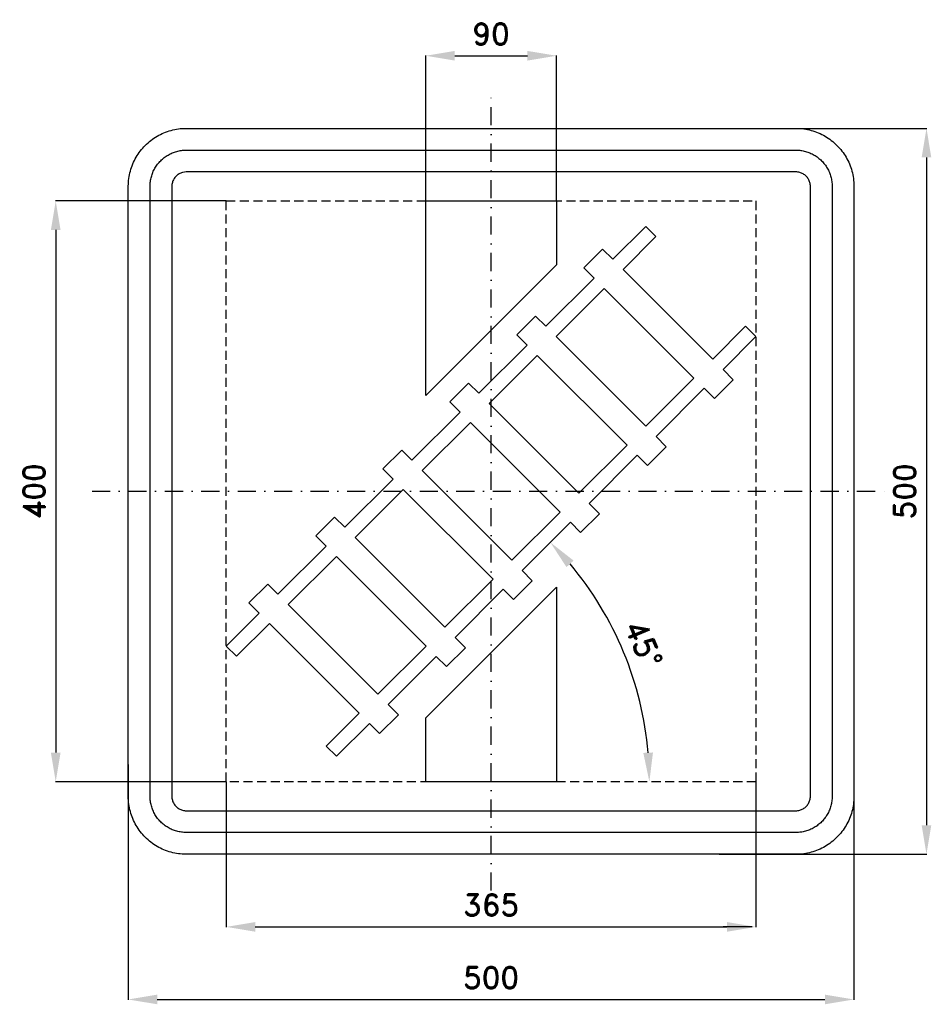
# Model space of a CAD drawing. Header units: millimetres. Extents: x -325 to 303, y -353 to 325.
import ezdxf

# ---------------------------------------------------------------- set-up
doc = ezdxf.new("R2010")
doc.units = ezdxf.units.MM
doc.header["$LTSCALE"] = 5
doc.linetypes.add('ČERCHOVANÁX2', pattern=[2, 1, -0.5, 0, -0.5])
doc.linetypes.add('ČÁRKOVANÁX2', pattern=[1.5, 1, -0.5])
doc.layers.add('Kóty', color=2, linetype='Continuous')
doc.layers.add('Značka', color=7, linetype='Continuous')
doc.styles.get("Standard").update_dxf_attribs({"font": 'romand.shx', "height": 15})
doc.dimstyles.get("Standard").update_dxf_attribs({"dimtxt": 15, "dimasz": 20, "dimexe": 0.18, "dimexo": 0.0625, "dimgap": 7.5, "dimtad": 1, "dimdec": 0, "dimzin": 0, "dimdsep": 46, "dimtxsty": 'Standard', "dimcen": 0.09, "dimadec": 0, "dimazin": 0, "dimtfac": 1, "dimtdec": 0, "dimtofl": 0, "dimtmove": 0, "dimatfit": 3, "dimfxl": 1, "dimtolj": 1, "dimtzin": 0, "dimarcsym": 0})

# ---------------------------------------------------------------- blocks, each defined once
blk = doc.blocks.new('*D0')
at = {"layer": 'Defpoints', "color": 0, "transparency": 16777216}
for p in [(-250, -188.01), (250, -188.01), (250, -350)]:
    blk.add_point(p, dxfattribs=at)
at = {"layer": 'Kóty', "color": 0, "lineweight": -2, "transparency": 16777216}
for p, q in [((-250, -188.08), (-250, -350.18)), ((250, -188.08), (250, -350.18)), ((-230, -350), (230, -350))]:
    blk.add_line(p, q, dxfattribs=at)
at = {"layer": 'Kóty', "color": 0, "transparency": 16777216}
for points in [[(-230, -346.67), (-230, -353.33), (-250, -350)], [(230, -346.67), (230, -353.33), (250, -350)]]:
    blk.add_solid(points, dxfattribs=at)
at = {"layer": 'Kóty', "color": 0, "transparency": 16777216, "insert": (0, -335), "char_height": 15, "attachment_point": 5}
blk.add_mtext('\\A1;500', dxfattribs=at)
blk = doc.blocks.new('*D1')
at = {"layer": 'Defpoints', "color": 0, "transparency": 16777216}
for p in [(177.04, 250), (157.2, -250), (300, -250)]:
    blk.add_point(p, dxfattribs=at)
at = {"layer": 'Kóty', "color": 0, "lineweight": -2, "transparency": 16777216}
for p, q in [((177.1, 250), (300.18, 250)), ((300, 230), (300, -230)), ((157.26, -250), (300.18, -250))]:
    blk.add_line(p, q, dxfattribs=at)
at = {"layer": 'Kóty', "color": 0, "transparency": 16777216}
for points in [[(296.67, 230), (303.33, 230), (300, 250)], [(296.67, -230), (303.33, -230), (300, -250)]]:
    blk.add_solid(points, dxfattribs=at)
at = {"layer": 'Kóty', "color": 0, "transparency": 16777216, "insert": (285, 0), "char_height": 15, "attachment_point": 5, "rotation": 90}
blk.add_mtext('\\A1;500', dxfattribs=at)
blk = doc.blocks.new('*D2')
at = {"layer": 'Defpoints', "color": 0, "transparency": 16777216}
for p in [(-182.5, 200), (-300, -200), (-182.5, -200)]:
    blk.add_point(p, dxfattribs=at)
at = {"layer": 'Kóty', "color": 0, "lineweight": -2, "transparency": 16777216}
for p, q in [((-182.56, 200), (-300.18, 200)), ((-300, 180), (-300, -180)), ((-182.56, -200), (-300.18, -200))]:
    blk.add_line(p, q, dxfattribs=at)
at = {"layer": 'Kóty', "color": 0, "transparency": 16777216}
for points in [[(-303.33, 180), (-296.67, 180), (-300, 200)], [(-303.33, -180), (-296.67, -180), (-300, -200)]]:
    blk.add_solid(points, dxfattribs=at)
at = {"layer": 'Kóty', "color": 0, "transparency": 16777216, "insert": (-315, 0), "char_height": 15, "attachment_point": 5, "rotation": 90}
blk.add_mtext('\\A1;400', dxfattribs=at)
blk = doc.blocks.new('*D3')
at = {"layer": 'Defpoints', "color": 0, "transparency": 16777216}
for p in [(-182.5, -200), (182.5, -200), (182.5, -300)]:
    blk.add_point(p, dxfattribs=at)
at = {"layer": 'Kóty', "color": 0, "lineweight": -2, "transparency": 16777216}
for p, q in [((-182.5, -200.06), (-182.5, -300.18)), ((182.5, -200.06), (182.5, -300.18)), ((-162.5, -300), (162.5, -300))]:
    blk.add_line(p, q, dxfattribs=at)
at = {"layer": 'Kóty', "color": 0, "transparency": 16777216}
for points in [[(-162.5, -296.67), (-162.5, -303.33), (-182.5, -300)], [(162.5, -296.67), (162.5, -303.33), (182.5, -300)]]:
    blk.add_solid(points, dxfattribs=at)
at = {"layer": 'Kóty', "color": 0, "transparency": 16777216, "insert": (0, -285), "char_height": 15, "attachment_point": 5}
blk.add_mtext('\\A1;365', dxfattribs=at)
blk = doc.blocks.new('*D4')
at = {"layer": 'Defpoints', "color": 0, "transparency": 16777216}
for p in [(45, 300), (-45, 200), (45, 200)]:
    blk.add_point(p, dxfattribs=at)
at = {"layer": 'Kóty', "color": 0, "lineweight": -2, "transparency": 16777216}
for p, q in [((-45, 200.06), (-45, 300.18)), ((-25, 300), (25, 300)), ((45, 200.06), (45, 300.18))]:
    blk.add_line(p, q, dxfattribs=at)
at = {"layer": 'Kóty', "color": 0, "transparency": 16777216}
for points in [[(-25, 303.33), (-25, 296.67), (-45, 300)], [(25, 303.33), (25, 296.67), (45, 300)]]:
    blk.add_solid(points, dxfattribs=at)
at = {"layer": 'Kóty', "color": 0, "transparency": 16777216, "insert": (0, 315), "char_height": 15, "attachment_point": 5}
blk.add_mtext('\\A1;90', dxfattribs=at)

msp = doc.modelspace()

# ---------------------------------------------------------------- linework, layer by layer
at = {"layer": 'Kóty'}
for p, q in [((33.36, -42.71), (46.36, -29.59)), ((180, -300), (160, -300))]:
    msp.add_line(p, q, dxfattribs=at)
msp.add_arc((-124.12, -200), 233.18, 4.91577, 40.05014, dxfattribs=at)
for points in [[(51.92, -52.21), (56.83, -47.71), (40.86, -35.21)], [(111.53, -179.88), (104.87, -180.16), (109.06, -200)]]:
    msp.add_solid(points, dxfattribs=at)
at = {"layer": 'Značka', "color": 6, "linetype": 'ČERCHOVANÁX2', "ltscale": 2.5}
for points in [[(0, -275), (0, 275)], [(-275, 0), (275, 0)]]:
    msp.add_lwpolyline(points, dxfattribs=at)
at = {"layer": 'Značka', "color": 5}
for points in [[(-210, -250), (-210.16, -250), (-210.31, -250, -0.032179), (-215.48, -249.64, -0.035442), (-220.56, -248.58, -0.036268), (-225.46, -246.92, -0.034421), (-230.09, -244.59, -0.033722), (-234.4, -241.71, -0.034086), (-238.28, -238.28, -0.034211), (-241.72, -234.4, -0.03423), (-244.59, -230.09, -0.034043), (-246.91, -225.46, -0.033412), (-248.58, -220.56, -0.034128), (-249.65, -215.48, -0.036744), (-250, -210.31), (-250, -210.16), (-250, -210), (-250, 210), (-250, 210.16), (-250, 210.31, -0.032179), (-249.64, 215.48, -0.035444), (-248.58, 220.55, -0.036261), (-246.92, 225.46, -0.03442), (-244.59, 230.09, -0.033724), (-241.71, 234.4, -0.034085), (-238.28, 238.28, -0.034204), (-234.4, 241.72, -0.034232), (-230.09, 244.59, -0.034048), (-225.46, 246.91, -0.033416), (-220.56, 248.58, -0.034129), (-215.48, 249.65, -0.036753), (-210.31, 250), (-210.16, 250), (-210, 250), (210, 250), (210.16, 250), (210.31, 250, -0.032191), (215.48, 249.64, -0.03544), (220.55, 248.58, -0.03627), (225.46, 246.92, -0.034436), (230.09, 244.59, -0.033725), (234.4, 241.71, -0.034081), (238.28, 238.28, -0.034198), (241.72, 234.4, -0.034229), (244.59, 230.09, -0.034034), (246.91, 225.46, -0.033402), (248.58, 220.55, -0.034131), (249.65, 215.48, -0.03674), (250, 210.31), (250, 210.16), (250, 210), (250, -210), (250, -210.16), (250, -210.31, -0.032179), (249.64, -215.48, -0.035442), (248.58, -220.56, -0.03626), (246.92, -225.46, -0.034424), (244.59, -230.09, -0.033722), (241.71, -234.4, -0.034097), (238.28, -238.28, -0.034218), (234.4, -241.72, -0.034238), (230.09, -244.59, -0.034053), (225.46, -246.91, -0.033415), (220.55, -248.58, -0.034126), (215.48, -249.65, -0.036746), (210.31, -250), (210.16, -250), (210, -250), (-210, -250)], [(-210, -235), (-210.1, -235), (-210.2, -235, -0.032182), (-213.43, -234.77, -0.035441), (-216.6, -234.11, -0.036267), (-219.66, -233.08, -0.034424), (-222.56, -231.62, -0.033722), (-225.25, -229.82, -0.034085), (-227.68, -227.68, -0.034211), (-229.82, -225.25, -0.034229), (-231.62, -222.56, -0.034045), (-233.07, -219.66, -0.033411), (-234.11, -216.6, -0.034126), (-234.78, -213.42, -0.036745), (-235, -210.2), (-235, -210.1), (-235, -210), (-235, 210), (-235, 210.1), (-235, 210.2, -0.032181), (-234.77, 213.42, -0.035444), (-234.11, 216.6, -0.036263), (-233.08, 219.66, -0.034429), (-231.62, 222.56, -0.033713), (-229.82, 225.25, -0.034084), (-227.68, 227.68, -0.034214), (-225.25, 229.82, -0.034227), (-222.56, 231.62, -0.034061), (-219.66, 233.07, -0.033408), (-216.6, 234.11, -0.034138), (-213.42, 234.78, -0.036755), (-210.2, 235), (-210.1, 235), (-210, 235), (210, 235), (210.1, 235), (210.2, 235, -0.032179), (213.42, 234.77, -0.035429), (216.6, 234.11, -0.036279), (219.66, 233.08, -0.034408), (222.56, 231.62, -0.033726), (225.25, 229.82, -0.034094), (227.68, 227.68, -0.034195), (229.82, 225.25, -0.034235), (231.62, 222.56, -0.034043), (233.07, 219.66, -0.033419), (234.11, 216.6, -0.034118), (234.78, 213.42, -0.036737), (235, 210.2), (235, 210.1), (235, 210), (235, -210), (235, -210.1), (235, -210.2, -0.032179), (234.77, -213.42, -0.035469), (234.11, -216.6, -0.036283), (233.08, -219.66, -0.034439), (231.62, -222.56, -0.033742), (229.82, -225.25, -0.034076), (227.68, -227.68, -0.034214), (225.25, -229.82, -0.034227), (222.56, -231.62, -0.034036), (219.66, -233.07, -0.033418), (216.6, -234.11, -0.034122), (213.42, -234.78, -0.036743), (210.2, -235), (210.1, -235), (210, -235), (-210, -235)], [(-210, -220), (210, -220), (210.04, -220), (210.08, -220, 0.03219), (211.37, -219.91, 0.035447), (212.64, -219.65, 0.036255), (213.87, -219.23, 0.034436), (215.02, -218.65, 0.033693), (216.1, -217.93, 0.034097), (217.07, -217.07, 0.03418), (217.93, -216.1, 0.034239), (218.65, -215.02, 0.034066), (219.23, -213.87, 0.033377), (219.65, -212.64, 0.034177), (219.91, -211.37, 0.036718), (220, -210.08), (220, -210.04), (220, -210), (220, 210), (220, 210.04), (220, 210.08, 0.032178), (219.91, 211.37, 0.035393), (219.65, 212.64, 0.036297), (219.23, 213.87, 0.034444), (218.65, 215.02, 0.033742), (217.93, 216.1, 0.034034), (217.07, 217.07, 0.034185), (216.1, 217.93, 0.03418), (215.02, 218.65, 0.034055), (213.87, 219.23, 0.033395), (212.64, 219.65, 0.034132), (211.37, 219.91, 0.036764), (210.08, 220), (210.04, 220), (210, 220), (-210, 220), (-210.04, 220), (-210.08, 220), (-211.37, 219.91), (-212.64, 219.65, 0.036239), (-213.87, 219.23, 0.03438), (-215.02, 218.65, 0.033693), (-216.1, 217.93, 0.034077), (-217.07, 217.07, 0.034202), (-217.93, 216.1, 0.034232), (-218.65, 215.02, 0.034054), (-219.23, 213.87, 0.03342), (-219.65, 212.64, 0.034124), (-219.91, 211.37, 0.036746), (-220, 210.08), (-220, 210.04), (-220, 210), (-220, -210), (-220, -210.04), (-220, -210.08, 0.032185), (-219.91, -211.37, 0.035443), (-219.65, -212.64, 0.036268), (-219.23, -213.87, 0.034425), (-218.65, -215.02, 0.033725), (-217.93, -216.1, 0.034081), (-217.07, -217.07, 0.034202), (-216.1, -217.93, 0.034232), (-215.02, -218.65, 0.034047), (-213.87, -219.23, 0.033416), (-212.64, -219.65, 0.034129), (-211.37, -219.91, 0.036753), (-210.08, -220), (-210.04, -220), (-210, -220)]]:
    msp.add_lwpolyline(points, format="xyb", dxfattribs=at)
at = {"layer": 'Značka', "color": 6, "linetype": 'ČÁRKOVANÁX2', "ltscale": 1.25}
msp.add_lwpolyline([(-182.5, -200), (-182.5, 200), (182.5, 200), (182.5, -200), (-182.5, -200)], dxfattribs=at)
at = {"layer": 'Značka', "color": 5}
for points in [[(-45, 66.02), (-45, 200), (45, 200), (45, 156.02), (-45, 66.02)], [(91, 152.77), (113.6, 175.45), (106.6, 182.5), (83.9, 159.83), (76.8, 166.9), (63.9, 153.93), (70.9, 146.88), (37.7, 113.67), (30.7, 120.73), (17.7, 107.77), (24.8, 100.72), (-8.4, 67.52), (-15.5, 74.57), (-28.4, 61.62), (-21.4, 54.56), (-54.6, 21.36), (-61.6, 28.42), (-74.6, 15.46), (-67.5, 8.4), (-100.7, -24.79), (-107.8, -17.72), (-120.7, -30.68), (-113.7, -37.74), (-146.9, -70.94), (-153.9, -63.88), (-166.9, -76.83), (-159.8, -83.9), (-182.5, -106.57), (-175.4, -113.64), (-152.8, -90.97), (-91, -152.76), (-113.6, -175.43), (-106.6, -182.5), (-83.9, -159.83), (-76.8, -166.88), (-63.9, -153.93), (-71, -146.87), (-37.8, -113.67), (-30.7, -120.73), (-17.7, -107.77), (-24.8, -100.7), (8.4, -67.5), (15.5, -74.57), (28.4, -61.61), (21.4, -54.56), (54.6, -21.36), (61.6, -28.41), (74.6, -15.46), (67.5, -8.4), (100.7, 24.79), (107.8, 17.72), (120.7, 30.68), (113.7, 37.75), (146.9, 70.95), (153.9, 63.88), (166.9, 76.85), (159.8, 83.9), (182.5, 106.57), (175.4, 113.64), (152.8, 90.97), (91, 152.77)], [(106.6, 44.81), (44.8, 106.61), (78, 139.81), (139.8, 78.01), (106.6, 44.81)], [(93.7, 31.86), (60.5, -1.34), (-1.3, 60.45), (31.8, 93.65), (93.7, 31.86)], [(47.5, -14.29), (14.3, -47.49), (-47.5, 14.29), (-14.3, 47.5), (47.5, -14.29)], [(-31.9, -93.65), (1.4, -60.45), (-60.5, 1.34), (-93.7, -31.85), (-31.9, -93.65)], [(-44.8, -106.6), (-106.6, -44.81), (-139.8, -78.01), (-78, -139.81), (-44.8, -106.6)], [(-45, -156.02), (45, -66.02), (45, -200), (-45, -200), (-45, -156.02)]]:
    msp.add_lwpolyline(points, dxfattribs=at)

# ---------------------------------------------------------------- texts
at = {"layer": 'Kóty', "insert": (105.2, -105.09), "char_height": 15, "attachment_point": 5, "rotation": 292.48295}
msp.add_mtext('\\A1;45°', dxfattribs=at)

# ---------------------------------------------------------------- dimensions: what is measured, and where the dimension line sits
at = {"layer": 'Kóty'}
for base, p1, p2, picture, middle in [((45, 300), (-45, 200), (45, 200), '*D4', (0, 315)), ((250, -350), (-250, -188.01), (250, -188.01), '*D0', (0, -335)), ((182.5, -300), (-182.5, -200), (182.5, -200), '*D3', (0, -285))]:
    dim = msp.add_linear_dim(base=base, p1=p1, p2=p2, dimstyle='Standard', dxfattribs=at)
    dim.commit()
    dim.dimension.update_dxf_attribs({"geometry": picture, "text_midpoint": middle})
for base, p1, p2, picture, middle in [((300, -250), (177.04, 250), (157.2, -250), '*D1', (285, 0)), ((-300, -200), (-182.5, 200), (-182.5, -200), '*D2', (-315, 0))]:
    dim = msp.add_linear_dim(base=base, p1=p1, p2=p2, angle=90, dimstyle='Standard', dxfattribs=at)
    dim.commit()
    dim.dimension.update_dxf_attribs({"geometry": picture, "text_midpoint": middle})

doc.saveas('drawing.dxf')
